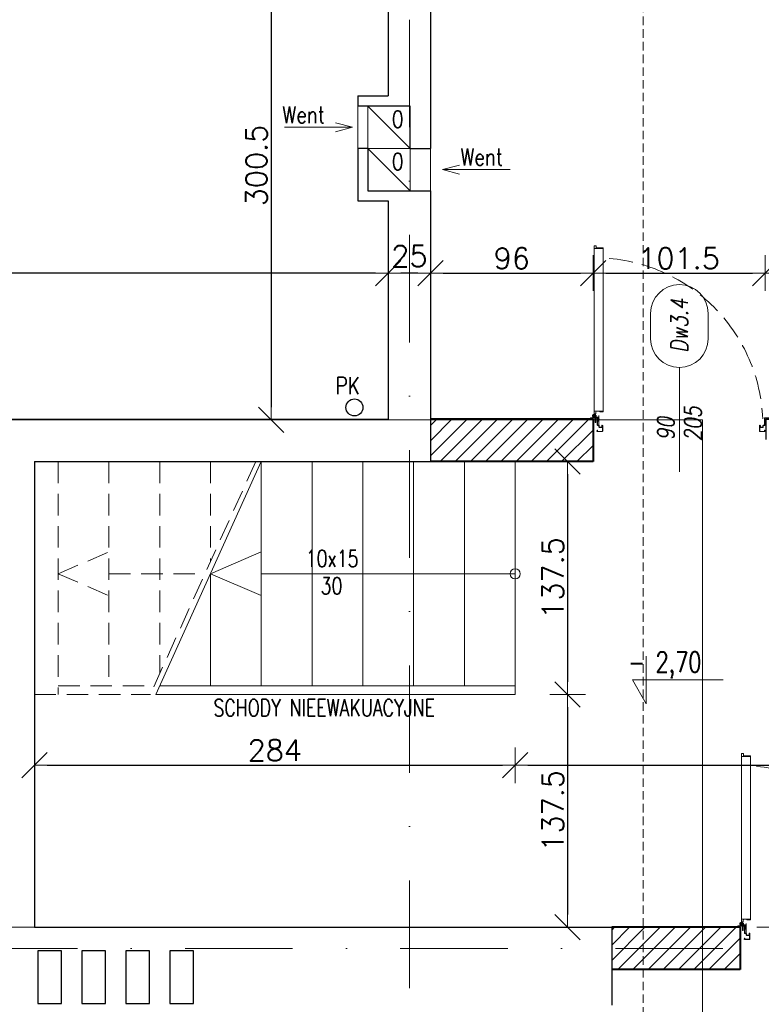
# Model space of a CAD drawing. Header units: millimetres. Extents: x 23192 to 177760, y -399809 to -79279.
# Tile 108 of 256: x 52362 to 52800, y -197460 to -196879. Entities that reach past the tile are written whole.
import ezdxf
from ezdxf.enums import TextEntityAlignment as Align

# ---------------------------------------------------------------- set-up
doc = ezdxf.new("R2010")
doc.units = ezdxf.units.MM
for name, pattern in [('CARKOVANA', [7.5, 5, -2.5]), ('CENTER', [0.6, 0.375, -0.075, 0.075, -0.075]), ('DASHDOT', [25.4, 12.7, -6.35, 0, -6.35]), ('HIDDEN', [9.525, 6.35, -3.175]), ('Hidden Line', [391.222223, 282.222223, -109])]:
    doc.linetypes.add(name, pattern=pattern)
doc.layers.get('0').update_dxf_attribs({"lineweight": 0})
for name, color, linetype, lineweight in [('!! 0_ Istn-sciany', 3, 'Continuous', 30), ('!! 0_ Istn-widok', 1, 'Continuous', 15), ('!! 0_ Opis', 8, 'Continuous', 13), ('!! 0_Istn-cienka', 4, 'Continuous', 9), ('!! 0_Istn-went', 5, 'Continuous', 13), ('!! 0_Widok', 1, 'Continuous', 15), ('!! 1_drzwi opis', 151, 'Continuous', 9), ('!! 1_drzwi-linia', 213, 'Continuous', 5), ('!! 1_hatch projektowane ściany', 4, 'Continuous', 5), ('!! 1_PROJ Sciany', 2, 'Continuous', 40), ('!! wymiary osi', 250, 'Continuous', 9), ('0-osie-liniA', 14, 'DASHDOT', 5)]:
    doc.layers.add(name, color=color, linetype=linetype, lineweight=lineweight)
doc.layers.add('!! 0_opis pionów', color=4, linetype='Continuous')
doc.layers.add('!! 0_ramki', color=66, linetype='Continuous', lineweight=9, plot=False)
doc.layers.add('!! 1_Wyburzenia', color=252, linetype='CARKOVANA', lineweight=13, true_color=0x696969)
doc.styles.add('50', font='ROMANS.shx', dxfattribs={"width": 0.8, "height": 10})
doc.styles.add('ARCHETYP', font='romans.shx', dxfattribs={"height": 15})
doc.styles.add('SIMPLEX', font='simplex.shx', dxfattribs={"width": 0.77})
doc.styles.add('TXT', font='simplex.shx')
doc.dimstyles.new('DIM50', dxfattribs={"dimscale": 5, "dimtxt": 2.5, "dimasz": 1.5, "dimexe": 0, "dimexo": 0, "dimgap": 0.5, "dimtad": 1, "dimdec": 4, "dimrnd": 0.5, "dimdsep": 46, "dimtxsty": 'TXT', "dimblk1": 'TICK1', "dimblk2": 'TICK1', "dimsah": 1, "dimcen": 0, "dimse1": 1, "dimse2": 1, "dimclrd": 1, "dimclre": 7, "dimclrt": 9, "dimadec": 0, "dimazin": 0, "dimtfac": 1, "dimtdec": 4, "dimtmove": 2, "dimatfit": 3, "dimldrblk": 'TICK1', "dimfxl": 1, "dimtolj": 1, "dimarcsym": 0})

# ---------------------------------------------------------------- blocks, each defined once
blk = doc.blocks.new('BLOK OSI')
at = {"layer": '0-osie-liniA', "ltscale": 5}
for points in [[(52592.21142, -193637.0088), (52592.21142, -199860.81919)], [(51570.03302, -197490.0883), (53810.60983, -197490.0883)]]:
    blk.add_lwpolyline(points, dxfattribs=at)
blk = doc.blocks.new('zaw-dr-90-p')
at = {"color": 2, "linetype": 'CENTER', "ltscale": 0.2}
for p, q in [((12, 0), (-12, 0)), ((0, 12), (0, -12)), ((24.5, 24), (31, 24)), ((24.5, 19), (31, 19))]:
    blk.add_line(p, q, dxfattribs=at)
at = {"ltscale": 0.2}
for p, q in [((10, 12), (6.5, 12)), ((10, 0), (10, 6.5))]:
    blk.add_line(p, q, dxfattribs=at)
blk.add_lwpolyline([(0, 6.5), (23.5, 6.5, 0.414214), (28, 11), (28, 31), (24.5, 31), (24.5, 11, -0.414214), (23.5, 10), (0, 10, 4.561698), (7.6, 6.5), (4.9, 4.2)], format="xyb", dxfattribs=at)
blk.add_lwpolyline([(-0.2, -0.2), (-2.5, -0.2), (-2.5, 0.2), (-0.2, 0.2), (-0.2, 2.5), (0.2, 2.5), (0.2, 0.2), (2.8, 0.2), (2.8, -0.2), (0.2, -0.2), (0.2, -2.8), (-0.2, -2.8)], close=True)
blk.add_lwpolyline([(10, 10), (10, 39), (6.5, 39), (6.5, 10)], dxfattribs=at)
blk.add_circle((0, 0), 6.5, dxfattribs=at)
blk = doc.blocks.new('drzwi 90- sc 12')
for p, q in [((-13616.12, 20410.26), (-13616.12, 20411.46)), ((-13616.12, 20411.46), (-13615.02, 20411.46)), ((-13614.92, 20411.36), (-13614.92, 20313.77)), ((-13620.32, 20410.16), (-13620.32, 20313.77)), ((-13614.92, 20409.86), (-13620.32, 20409.86)), ((-13616.12, 20410.26), (-13620.22, 20410.26)), ((-13616.12, 20410.26), (-13620, 20410.26)), ((-13618.17, 20410.26), (-13616.22, 20410.26)), ((-13618.17, 20410.26), (-13616.22, 20410.26)), ((-13620.32, 20313.47), (-13620.32, 20317.97)), ((-13614.92, 20312.27), (-13614.92, 20317.97)), ((-13614.92, 20313.77), (-13620.32, 20313.77)), ((-13618.22, 20313.37), (-13620.22, 20313.37)), ((-13618.22, 20313.67), (-13618.22, 20313.37)), ((-13618.22, 20313.67), (-13616.42, 20313.67)), ((-13615.92, 20313.17), (-13615.92, 20312.17)), ((-13615.92, 20312.17), (-13615.02, 20312.17)), ((-13715.57, 20308.32), (-13715.57, 20308.56)), ((-13715.57, 20307.69), (-13715.57, 20308.56)), ((-13715.57, 20307.82), (-13715.57, 20308.56)), ((-13715.57, 20307.72), (-13715.37, 20307.72)), ((-13617.77, 20311.12), (-13617.77, 20305.72)), ((-13617.77, 20311.12), (-13617.77, 20305.72)), ((-13616.17, 20309.92), (-13617.37, 20309.92)), ((-13616.17, 20309.92), (-13616.17, 20311.02)), ((-13715.77, 20301.96), (-13716.27, 20301.96)), ((-13616.77, 20301.96), (-13616.27, 20301.96))]:
    blk.add_line(p, q)
for points in [[(-13665.27, 20284.96), (-13665.27, 20325.83)], [(-13615.57, 20309.64), (-13615.32, 20309.64), (-13615.32, 20309.82), (-13616.32, 20309.82), (-13616.32, 20309.64), (-13615.92, 20309.64)]]:
    blk.add_lwpolyline(points)
at = {"lineweight": 30}
for points in [[(-13716.27, 20308.92), (-13721.27, 20308.92)], [(-13716.27, 20308.92), (-13716.27, 20296.92)], [(-13614.27, 20308.92), (-13609.27, 20308.92)], [(-13614.27, 20308.92), (-13614.27, 20296.92)]]:
    blk.add_lwpolyline(points, dxfattribs=at)
at = {"ltscale": 0.2}
for points in [[(-13715.57, 20307.51), (-13715.57, 20309.48, 0.414214), (-13715.91, 20309.82), (-13719.43, 20309.82, 0.414214), (-13719.77, 20309.48), (-13719.77, 20308.92), (-13719.59, 20308.92), (-13719.59, 20309.48, -0.414214), (-13719.43, 20309.64), (-13716.97, 20309.64)], [(-13716.97, 20309.64), (-13715.91, 20309.64, -0.414214), (-13715.75, 20309.48), (-13715.75, 20307.51)], [(-13715.75, 20307.76), (-13715.75, 20305.58, 0.414214), (-13715.41, 20305.24), (-13714.96, 20305.24, -0.414214), (-13714.8, 20305.08), (-13714.8, 20304.48, 0.414214), (-13714.46, 20304.14), (-13713.28, 20304.14, 0.414214), (-13712.94, 20304.48), (-13712.94, 20305.15, -1), (-13712.75, 20305.15), (-13712.75, 20301.96, -0.414214), (-13712.91, 20301.8), (-13715.43, 20301.8, -0.414214), (-13715.59, 20301.96), (-13715.59, 20302.52), (-13715.77, 20302.52), (-13715.77, 20301.96, 0.414214), (-13715.43, 20301.62), (-13712.91, 20301.62, 0.414214), (-13712.57, 20301.96), (-13712.57, 20305.15, 1), (-13713.12, 20305.15), (-13713.12, 20304.48, -0.414214), (-13713.28, 20304.32), (-13714.46, 20304.32, -0.414214), (-13714.62, 20304.48), (-13714.62, 20305.08, 0.414214), (-13714.96, 20305.42), (-13715.41, 20305.42, -0.414214), (-13715.57, 20305.58), (-13715.57, 20307.64)], [(-13615.92, 20309.64), (-13616.63, 20309.64, 0.414214), (-13616.79, 20309.48), (-13616.79, 20305.58, -0.414214), (-13617.13, 20305.24), (-13617.58, 20305.24, 0.414214), (-13617.74, 20305.08), (-13617.74, 20304.48, -0.414214), (-13618.08, 20304.14), (-13619.26, 20304.14, -0.414214), (-13619.6, 20304.48), (-13619.6, 20305.15, 1), (-13619.79, 20305.15), (-13619.79, 20301.96, 0.414214), (-13619.63, 20301.8), (-13617.11, 20301.8, 0.414214), (-13616.95, 20301.96), (-13616.95, 20302.52), (-13616.77, 20302.52), (-13616.77, 20301.96, -0.414214), (-13617.11, 20301.62), (-13619.63, 20301.62, -0.414214), (-13619.97, 20301.96), (-13619.97, 20305.15, -1), (-13619.42, 20305.15), (-13619.42, 20304.48, 0.414214), (-13619.26, 20304.32), (-13618.08, 20304.32, 0.414214), (-13617.92, 20304.48), (-13617.92, 20305.08, -0.414214), (-13617.58, 20305.42), (-13617.13, 20305.42, 0.414214), (-13616.97, 20305.58), (-13616.97, 20309.48, -0.414214), (-13616.63, 20309.82), (-13613.11, 20309.82, -0.414214), (-13612.77, 20309.48), (-13612.77, 20308.92), (-13612.95, 20308.92), (-13612.95, 20309.48, 0.414214), (-13613.11, 20309.64), (-13615.57, 20309.64)]]:
    blk.add_lwpolyline(points, format="xyb", dxfattribs=at)
blk.add_lwpolyline([(-13616.79, 20308.82), (-13616.97, 20308.82), (-13616.97, 20307.42), (-13616.79, 20307.42)], close=True)
for centre, radius, start, end in [((-13615.02, 20411.36), 0.1, 0, 90), ((-13620.22, 20410.16), 0.1, 90, 180), ((-13620.22, 20313.47), 0.1, 180, 270), ((-13616.42, 20313.17), 0.5, 0, 90), ((-13615.02, 20312.27), 0.1, 270, 0), ((-13616.27, 20311.02), 0.1, 0, 90)]:
    blk.add_arc(centre, radius, start, end)
at = {"linetype": 'Hidden Line', "lineweight": 9, "ltscale": 0.05}
blk.add_arc((-13615.5, 20305.14), 99.12, 94.80054, 177.69442, dxfattribs=at)
at = {"xscale": 0.09999999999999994, "yscale": 0.09999999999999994, "zscale": 0.09999999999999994, "rotation": 180.0000000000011}
blk.add_blockref('zaw-dr-90-p', (-13614.92, 20310.92), dxfattribs=at)
blk = doc.blocks.new('1_ok-opis')
blk.add_line((0, 111.61), (0, 50))
for points in [[(-17, 128.61), (-17, 143.61)], [(17, 128.61), (17, 143.61)]]:
    blk.add_lwpolyline(points)
for centre, start, end in [((0, 143.61), 0, 180), ((0, 128.61), 180, 0)]:
    blk.add_arc(centre, 17, start, end)
at = {"style": 'ARCHETYP'}
for tag, height, rotation, p in [('NR', 12, 90, (0, 136.9)), ('NR', 12, 270, (0, 136.9)), ('SZEROKOŚĆ', 10, 270, (8, 78.29)), ('SZEROKOŚĆ', 10, 90, (-8, 78.29)), ('WYSOKOŚĆ', 10, 270, (-8, 78.29)), ('WYSOKOŚĆ', 10, 90, (8, 78.29))]:
    blk.add_attdef(tag, text='', height=height, rotation=rotation, dxfattribs=at).set_placement(p, align=Align.MIDDLE)
blk = doc.blocks.new('TICK1')
at = {"color": 2}
blk.add_line((-1, -1), (1, 1), dxfattribs=at)
at = {"color": 0}
for p, q in [((0, -1.4), (0, 1.4)), ((0, 0), (-1, 0))]:
    blk.add_line(p, q, dxfattribs=at)
blk = doc.blocks.new('*D2554')
at = {"layer": '!! wymiary osi', "color": 1, "lineweight": -2, "transparency": 16777216}
blk.add_line((52378.21, -197318.89), (52647.21, -197318.89), dxfattribs=at)
at = {"layer": 'DEFPOINTS', "color": 0, "transparency": 16777216}
for p in [(52370.71, -197277.09), (52654.71, -197277.09), (52654.71, -197318.89)]:
    blk.add_point(p, dxfattribs=at)
at = {"layer": '!! wymiary osi', "color": 1, "lineweight": -2, "transparency": 16777216, "xscale": 7.5, "yscale": 7.5, "zscale": 7.5, "rotation": 180}
blk.add_blockref('TICK1', (52370.71, -197318.89), dxfattribs=at)
at = {"layer": '!! wymiary osi', "color": 1, "lineweight": -2, "transparency": 16777216, "xscale": 7.5, "yscale": 7.5, "zscale": 7.5}
blk.add_blockref('TICK1', (52654.71, -197318.89), dxfattribs=at)
at = {"layer": '!! wymiary osi', "color": 9, "transparency": 16777216, "insert": (52512.71, -197310.14), "char_height": 12.5, "attachment_point": 5, "style": 'TXT'}
blk.add_mtext('\\A1;284', dxfattribs=at)
blk = doc.blocks.new('*D2555')
at = {"layer": '!! wymiary osi', "color": 1, "lineweight": -2, "transparency": 16777216}
blk.add_line((52662.21, -197318.89), (53160.21, -197318.89), dxfattribs=at)
at = {"layer": 'DEFPOINTS', "color": 0, "transparency": 16777216}
for p in [(52654.71, -197277.09), (53167.71, -197277.09), (53167.71, -197318.89)]:
    blk.add_point(p, dxfattribs=at)
at = {"layer": '!! wymiary osi', "color": 1, "lineweight": -2, "transparency": 16777216, "xscale": 7.5, "yscale": 7.5, "zscale": 7.5, "rotation": 180}
blk.add_blockref('TICK1', (52654.71, -197318.89), dxfattribs=at)
at = {"layer": '!! wymiary osi', "color": 1, "lineweight": -2, "transparency": 16777216, "xscale": 7.5, "yscale": 7.5, "zscale": 7.5}
blk.add_blockref('TICK1', (53167.71, -197318.89), dxfattribs=at)
at = {"layer": '!! wymiary osi', "color": 9, "transparency": 16777216, "insert": (52911.21, -197310.14), "char_height": 12.5, "attachment_point": 5, "style": 'TXT'}
blk.add_mtext('\\A1;513', dxfattribs=at)
blk = doc.blocks.new('*D2556')
at = {"layer": '!! wymiary osi', "color": 1, "lineweight": -2, "transparency": 16777216}
blk.add_line((52685.67, -197147.09), (52685.67, -197269.59), dxfattribs=at)
at = {"layer": 'DEFPOINTS', "color": 0, "transparency": 16777216}
for p in [(52654.71, -197139.59), (52654.71, -197277.09), (52685.67, -197277.09)]:
    blk.add_point(p, dxfattribs=at)
at = {"layer": '!! wymiary osi', "color": 1, "lineweight": -2, "transparency": 16777216, "xscale": 7.5, "yscale": 7.5, "zscale": 7.5}
for p, rotation in [((52685.67, -197139.59), 90), ((52685.67, -197277.09), 270)]:
    blk.add_blockref('TICK1', p, dxfattribs=dict(at, rotation=rotation))
at = {"layer": '!! wymiary osi', "color": 9, "transparency": 16777216, "insert": (52676.92, -197208.34), "char_height": 12.5, "attachment_point": 5, "rotation": 90, "style": 'TXT'}
blk.add_mtext('\\A1;137.5', dxfattribs=at)
blk = doc.blocks.new('*D2557')
at = {"layer": '!! wymiary osi', "color": 1, "lineweight": -2, "transparency": 16777216}
blk.add_line((52685.67, -197284.59), (52685.67, -197407.09), dxfattribs=at)
at = {"layer": 'DEFPOINTS', "color": 0, "transparency": 16777216}
for p in [(52654.71, -197277.09), (52654.71, -197414.59), (52685.67, -197414.59)]:
    blk.add_point(p, dxfattribs=at)
at = {"layer": '!! wymiary osi', "color": 1, "lineweight": -2, "transparency": 16777216, "xscale": 7.5, "yscale": 7.5, "zscale": 7.5}
for p, rotation in [((52685.67, -197277.09), 90), ((52685.67, -197414.59), 270)]:
    blk.add_blockref('TICK1', p, dxfattribs=dict(at, rotation=rotation))
at = {"layer": '!! wymiary osi', "color": 9, "transparency": 16777216, "insert": (52676.92, -197345.84), "char_height": 12.5, "attachment_point": 5, "rotation": 90, "style": 'TXT'}
blk.add_mtext('\\A1;137.5', dxfattribs=at)
blk = doc.blocks.new('*D2558')
at = {"layer": '!! wymiary osi', "color": 1, "lineweight": -2, "transparency": 16777216}
blk.add_line((52612.21, -197028.24), (52693.21, -197028.24), dxfattribs=at)
at = {"layer": 'DEFPOINTS', "color": 0, "transparency": 16777216}
for p in [(52700.71, -197028.24), (52604.71, -197114.59), (52700.71, -197114.59)]:
    blk.add_point(p, dxfattribs=at)
at = {"layer": '!! wymiary osi', "color": 1, "lineweight": -2, "transparency": 16777216, "xscale": 7.5, "yscale": 7.5, "zscale": 7.5, "rotation": 180}
blk.add_blockref('TICK1', (52604.71, -197028.24), dxfattribs=at)
at = {"layer": '!! wymiary osi', "color": 1, "lineweight": -2, "transparency": 16777216, "xscale": 7.5, "yscale": 7.5, "zscale": 7.5}
blk.add_blockref('TICK1', (52700.71, -197028.24), dxfattribs=at)
at = {"layer": '!! wymiary osi', "color": 9, "transparency": 16777216, "insert": (52652.71, -197019.49), "char_height": 12.5, "attachment_point": 5, "style": 'TXT'}
blk.add_mtext('\\A1;96', dxfattribs=at)
blk = doc.blocks.new('*D2559')
at = {"layer": '!! wymiary osi', "color": 1, "lineweight": -2, "transparency": 16777216}
blk.add_line((52708.21, -197028.24), (52794.85, -197028.24), dxfattribs=at)
at = {"layer": 'DEFPOINTS', "color": 0, "transparency": 16777216}
for p in [(52802.35, -197028.24), (52700.71, -197114.59), (52802.35, -197114.03)]:
    blk.add_point(p, dxfattribs=at)
at = {"layer": '!! wymiary osi', "color": 1, "lineweight": -2, "transparency": 16777216, "xscale": 7.5, "yscale": 7.5, "zscale": 7.5, "rotation": 180}
blk.add_blockref('TICK1', (52700.71, -197028.24), dxfattribs=at)
at = {"layer": '!! wymiary osi', "color": 1, "lineweight": -2, "transparency": 16777216, "xscale": 7.5, "yscale": 7.5, "zscale": 7.5}
blk.add_blockref('TICK1', (52802.35, -197028.24), dxfattribs=at)
at = {"layer": '!! wymiary osi', "color": 9, "transparency": 16777216, "insert": (52751.53, -197019.49), "char_height": 12.5, "attachment_point": 5, "style": 'TXT'}
blk.add_mtext('\\A1;101.5', dxfattribs=at)
blk = doc.blocks.new('*D2560')
at = {"layer": '!! wymiary osi', "color": 1, "lineweight": -2, "transparency": 16777216}
blk.add_line((52809.85, -197028.24), (53040.21, -197028.24), dxfattribs=at)
at = {"layer": 'DEFPOINTS', "color": 0, "transparency": 16777216}
for p in [(53047.71, -197028.24), (52802.35, -197114.03), (53047.71, -197114.03)]:
    blk.add_point(p, dxfattribs=at)
at = {"layer": '!! wymiary osi', "color": 1, "lineweight": -2, "transparency": 16777216, "xscale": 7.5, "yscale": 7.5, "zscale": 7.5, "rotation": 180}
blk.add_blockref('TICK1', (52802.35, -197028.24), dxfattribs=at)
at = {"layer": '!! wymiary osi', "color": 1, "lineweight": -2, "transparency": 16777216, "xscale": 7.5, "yscale": 7.5, "zscale": 7.5}
blk.add_blockref('TICK1', (53047.71, -197028.24), dxfattribs=at)
at = {"layer": '!! wymiary osi', "color": 9, "transparency": 16777216, "insert": (52925.03, -197019.49), "char_height": 12.5, "attachment_point": 5, "style": 'TXT'}
blk.add_mtext('\\A1;245.5', dxfattribs=at)
blk = doc.blocks.new('*D2562')
at = {"layer": '!! wymiary osi', "color": 1, "lineweight": -2, "transparency": 16777216}
blk.add_line((52597.21, -197028.24), (52587.21, -197028.24), dxfattribs=at)
at = {"layer": 'DEFPOINTS', "color": 0, "transparency": 16777216}
for p in [(52579.71, -197028.24), (52579.71, -197114.59), (52604.71, -197114.59)]:
    blk.add_point(p, dxfattribs=at)
at = {"layer": '!! wymiary osi', "color": 1, "lineweight": -2, "transparency": 16777216, "xscale": 7.5, "yscale": 7.5, "zscale": 7.5, "rotation": 180}
blk.add_blockref('TICK1', (52579.71, -197028.24), dxfattribs=at)
at = {"layer": '!! wymiary osi', "color": 1, "lineweight": -2, "transparency": 16777216, "xscale": 7.5, "yscale": 7.5, "zscale": 7.5}
blk.add_blockref('TICK1', (52604.71, -197028.24), dxfattribs=at)
at = {"layer": '!! wymiary osi', "color": 9, "transparency": 16777216, "insert": (52592.21, -197018.24), "char_height": 12.5, "attachment_point": 5, "style": 'TXT'}
blk.add_mtext('\\A1;25', dxfattribs=at)
blk = doc.blocks.new('*D2563')
at = {"layer": '!! wymiary osi', "color": 1, "lineweight": -2, "transparency": 16777216}
blk.add_line((52572.21, -197028.24), (52024.21, -197028.24), dxfattribs=at)
at = {"layer": 'DEFPOINTS', "color": 0, "transparency": 16777216}
for p in [(52016.71, -197028.24), (52016.71, -197114.59), (52579.71, -197114.59)]:
    blk.add_point(p, dxfattribs=at)
at = {"layer": '!! wymiary osi', "color": 1, "lineweight": -2, "transparency": 16777216, "xscale": 7.5, "yscale": 7.5, "zscale": 7.5, "rotation": 180}
blk.add_blockref('TICK1', (52016.71, -197028.24), dxfattribs=at)
at = {"layer": '!! wymiary osi', "color": 1, "lineweight": -2, "transparency": 16777216, "xscale": 7.5, "yscale": 7.5, "zscale": 7.5}
blk.add_blockref('TICK1', (52579.71, -197028.24), dxfattribs=at)
at = {"layer": '!! wymiary osi', "color": 9, "transparency": 16777216, "insert": (52324.48, -197019.49), "char_height": 12.5, "attachment_point": 5, "style": 'TXT'}
blk.add_mtext('\\A1;563', dxfattribs=at)
blk = doc.blocks.new('*D2635')
at = {"layer": '!! wymiary osi', "color": 1, "lineweight": -2, "transparency": 16777216}
blk.add_line((52510.58, -196822.09), (52510.58, -197107.34), dxfattribs=at)
at = {"layer": 'DEFPOINTS', "color": 0, "transparency": 16777216}
for p in [(52579.71, -196814.59), (52510.58, -197114.84), (52579.71, -197114.84)]:
    blk.add_point(p, dxfattribs=at)
at = {"layer": '!! wymiary osi', "color": 1, "lineweight": -2, "transparency": 16777216, "xscale": 7.5, "yscale": 7.5, "zscale": 7.5}
for p, rotation in [((52510.58, -196814.59), 90), ((52510.58, -197114.84), 270)]:
    blk.add_blockref('TICK1', p, dxfattribs=dict(at, rotation=rotation))
at = {"layer": '!! wymiary osi', "color": 9, "transparency": 16777216, "insert": (52501.83, -196964.71), "char_height": 12.5, "attachment_point": 5, "rotation": 90, "style": 'TXT'}
blk.add_mtext('\\A1;300.5', dxfattribs=at)
blk = doc.blocks.new('oznaczenie przekroi')
at = {"layer": '!! 1_Wyburzenia'}
blk.add_lwpolyline([(88789.92, -193651.73), (88789.92, -199799.74)], dxfattribs=at)

msp = doc.modelspace()

# ---------------------------------------------------------------- hatches: boundary and pattern name
at = {"layer": '!! 1_hatch projektowane ściany'}
h = msp.add_hatch(dxfattribs=at)
h.set_pattern_fill('ANSI31', color=256, scale=2)
h.paths.add_polyline_path([(52604.71142, -197139.5883), (52700.71142, -197139.5883), (52700.71142, -197114.5883), (52604.71142, -197114.5883)])
h = msp.add_hatch(dxfattribs=at)
h.set_pattern_fill('ANSI31', color=256, scale=2)
h.set_pattern_definition([(45, (87, -300), (-4.49012806, 4.49012806), [])])
h.paths.add_polyline_path([(52711.71142, -197439.5883), (52787.71142, -197439.5883), (52787.71142, -197414.5883), (52711.71142, -197414.5883)])

# ---------------------------------------------------------------- linework, layer by layer
at = {"layer": '!! 0_ Istn-sciany'}
for points in [[(52579.71142, -196814.5883), (52579.71142, -196923.5883)], [(52604.71142, -196814.5883), (52604.71142, -196954.5883)], [(52561.71142, -196923.5883), (52579.71142, -196923.5883)], [(52561.71142, -196923.5883), (52561.71142, -196929.5883)], [(52604.71142, -196923.5883), (52604.71142, -196954.5883)], [(52592.71142, -196929.5883), (52561.71142, -196929.5883)], [(52592.71142, -196954.5883), (52592.71142, -196929.5883)], [(52561.71142, -196954.5883), (52561.71142, -196985.5883)], [(52567.71142, -196954.5883), (52561.71142, -196954.5883)], [(52567.71142, -196954.5883), (52567.71142, -196979.5883)], [(52592.71142, -196954.5883), (52604.71142, -196954.5883)], [(52567.71142, -196979.5883), (52604.71142, -196979.5883)], [(52604.71142, -196979.5883), (52604.71142, -197139.5883)], [(52604.71142, -196979.5883), (52604.71142, -196985.5883)], [(52561.71142, -196985.5883), (52579.71142, -196985.5883)], [(52579.71142, -196985.5883), (52579.71142, -197114.5883)], [(52179.71142, -197114.5883), (52579.71142, -197114.5883)], [(52370.71142, -197139.5883), (52604.71142, -197139.5883)], [(52370.71142, -197139.5883), (52370.71142, -197414.5883)], [(52370.71142, -197414.5883), (52711.71142, -197414.5883)], [(52711.71142, -197414.5883), (52711.71142, -197460.5883)]]:
    msp.add_lwpolyline(points, dxfattribs=at)
for points in [[(52372.71142, -197459.5883), (52386.71142, -197459.5883), (52386.71142, -197428.5883), (52372.71142, -197428.5883)], [(52398.71142, -197459.5883), (52412.71142, -197459.5883), (52412.71142, -197428.5883), (52398.71142, -197428.5883)], [(52424.71142, -197459.5883), (52438.71142, -197459.5883), (52438.71142, -197428.5883), (52424.71142, -197428.5883)], [(52450.71142, -197459.5883), (52464.71142, -197459.5883), (52464.71142, -197428.5883), (52450.71142, -197428.5883)]]:
    msp.add_lwpolyline(points, close=True, dxfattribs=at)
at = {"layer": '!! 0_ Istn-widok'}
for points in [[(52504.71142, -197139.5883), (52442.44727, -197277.0883)], [(52504.71142, -197139.5883), (52504.71142, -197272.0883)], [(52534.71142, -197139.5883), (52534.71142, -197272.0883)], [(52564.71142, -197139.5883), (52564.71142, -197272.0883)], [(52594.71142, -197139.5883), (52594.71142, -197272.0883)], [(52604.71142, -197139.5883), (52654.71142, -197139.5883)], [(52624.71142, -197139.5883), (52624.71142, -197272.0883)], [(52654.71142, -197139.5883), (52654.71142, -197277.0883)], [(52474.71142, -197205.8383), (52474.71142, -197272.0883)], [(52504.71142, -197205.8383), (52654.71142, -197205.8383)], [(52444.71142, -197272.0883), (52654.71142, -197272.0883)], [(52442.44727, -197277.0883), (52654.71142, -197277.0883)], [(52345.71142, -197414.5883), (52370.71142, -197414.5883)]]:
    msp.add_lwpolyline(points, dxfattribs=at)
at = {"layer": '!! 0_ Istn-widok', "linetype": 'HIDDEN', "ltscale": 3}
msp.add_lwpolyline([(52711.71142, -197414.5883), (52974.71142, -197414.5883)], dxfattribs=at)
at = {"layer": '!! 0_ Istn-widok'}
msp.add_circle((52654.71142, -197205.8383), 3, dxfattribs=at)
at = {"layer": '!! 0_ Opis'}
for points in [[(52732.18807, -197254.55446), (52732.18807, -197282.55623)], [(52732.18807, -197282.55623), (52724.10465, -197268.55535)], [(52724.10465, -197268.55535), (52777.53886, -197268.55535)]]:
    msp.add_lwpolyline(points, dxfattribs=at)
at = {"layer": '!! 0_Istn-cienka', "linetype": 'HIDDEN', "ltscale": 2}
for points in [[(52384.71142, -197139.5883), (52384.71142, -197277.0883)], [(52414.71142, -197139.5883), (52414.71142, -197272.0883)], [(52501.41817, -197139.5883), (52439.15402, -197277.0883)], [(52444.71142, -197139.5883), (52444.71142, -197264.81571)], [(52474.71142, -197139.5883), (52474.71142, -197198.56571)], [(52384.71142, -197205.8383), (52414.71142, -197192.95439)], [(52384.71142, -197205.8383), (52414.71142, -197218.72222)], [(52414.71142, -197205.8383), (52471.41817, -197205.8383)], [(52384.71142, -197272.0883), (52441.41817, -197272.0883)], [(52370.71142, -197277.0883), (52439.15402, -197277.0883)]]:
    msp.add_lwpolyline(points, dxfattribs=at)
at = {"layer": '!! 0_Istn-went'}
for points in [[(52561.71142, -196929.5883), (52561.71142, -196954.5883)], [(52567.71142, -196929.5883), (52592.71142, -196954.5883)], [(52518.49405, -196942.0883), (52558.54058, -196942.0883)], [(52558.54058, -196942.0883), (52548.54058, -196939.40881)], [(52558.54058, -196942.0883), (52548.54058, -196944.76779)], [(52567.71142, -196954.5883), (52592.71142, -196979.5883)], [(52604.71142, -196954.5883), (52604.71142, -196979.5883)], [(52611.73547, -196967.0883), (52621.73547, -196964.40881)], [(52651.782, -196967.0883), (52611.73547, -196967.0883)], [(52611.73547, -196967.0883), (52621.73547, -196969.76779)]]:
    msp.add_lwpolyline(points, dxfattribs=at)
for points in [[(52567.71142, -196954.5883), (52592.71142, -196954.5883), (52592.71142, -196929.5883), (52567.71142, -196929.5883)], [(52567.71142, -196979.5883), (52592.71142, -196979.5883), (52592.71142, -196954.5883), (52567.71142, -196954.5883)]]:
    msp.add_lwpolyline(points, close=True, dxfattribs=at)
at = {"layer": '!! 0_opis pionów'}
msp.add_circle((52559.71142, -197107.5883), 5, dxfattribs=at)
at = {"layer": '!! 0_ramki'}
msp.add_lwpolyline([(48565.42916, -197114.84055), (52765.42916, -197114.84055), (52765.42916, -200084.84055), (48565.42916, -200084.84055)], close=True, dxfattribs=at)
at = {"layer": '!! 0_Widok'}
for points in [[(52474.71142, -197205.8383), (52504.71142, -197192.95439)], [(52474.71142, -197205.8383), (52504.71142, -197218.72222)]]:
    msp.add_lwpolyline(points, dxfattribs=at)
at = {"layer": '!! 1_hatch projektowane ściany'}
for points in [[(52604.71142, -197139.5883), (52700.71142, -197139.5883), (52700.71142, -197114.5883), (52604.71142, -197114.5883)], [(52711.71142, -197439.5883), (52787.71142, -197439.5883), (52787.71142, -197414.5883), (52711.71142, -197414.5883)]]:
    msp.add_lwpolyline(points, close=True, dxfattribs=at)
at = {"layer": '!! 1_PROJ Sciany'}
for points in [[(52700.71142, -197114.5883), (52604.71142, -197114.5883)], [(52700.71142, -197114.5883), (52700.71142, -197139.5883)], [(52700.71142, -197139.5883), (52604.71142, -197139.5883)], [(52787.71142, -197414.5883), (52711.71142, -197414.5883)], [(52787.71142, -197414.5883), (52787.71142, -197439.5883)], [(52787.71142, -197439.5883), (52711.71142, -197439.5883)]]:
    msp.add_lwpolyline(points, dxfattribs=at)

# ---------------------------------------------------------------- block references
at = {"layer": '!! 1_drzwi opis'}
ref = msp.add_blockref('1_ok-opis', (52751.71146, -197195.64617), dxfattribs=dict(at, xscale=-1, rotation=359.9999963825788))
ref.add_attrib('WYSOKOŚĆ', '90 ', dxfattribs={"layer": '0', "height": 10, "rotation": 89.99999638, "style": '50', "oblique": 10, "width": 0.8}).set_placement((52743.71146, -197117.35532), align=Align.MIDDLE)
ref.add_attrib('SZEROKOŚĆ', '205', dxfattribs={"layer": '0', "height": 10, "rotation": 89.99999638, "style": '50', "oblique": 10, "width": 0.8}).set_placement((52759.71146, -197117.35532), align=Align.MIDDLE)
ref.add_attrib('NR', 'Dw3.4', dxfattribs={"layer": '0', "height": 10, "rotation": 89.99999638, "style": '50', "oblique": 10, "width": 0.8}).set_placement((52751.71147, -197059.30895), align=Align.MIDDLE)
at = {"layer": '!! 1_drzwi-linia', "xscale": -1}
for p in [(39086.4418, -217423.51264), (39173.4418, -217723.51264)]:
    msp.add_blockref('drzwi 90- sc 12', p, dxfattribs=at)
at = {"layer": '!! 1_Wyburzenia'}
msp.add_blockref('oznaczenie przekroi', (-36059.54271, 0), dxfattribs=at)
at = {"layer": '!! wymiary osi'}
msp.add_blockref('BLOK OSI', (0, 63), dxfattribs=at)

# ---------------------------------------------------------------- texts
at = {"layer": '!! 0_ Opis', "style": 'SIMPLEX', "width": 0.75}
for s, height, p in [('10x15', 10, (52530.9719, -197201.80401)), ('30', 10, (52539.75253, -197217.95508)), ('- 2,70', 12, (52721.50062, -197263.97723)), ('SCHODY NIEEWAKUACYJNE', 10, (52476.46366, -197289.95392))]:
    msp.add_text(s, height=height, dxfattribs=at).set_placement(p)
at = {"layer": '!! 0_Istn-went', "style": 'ARCHETYP', "width": 0.8}
for s, rotation, p in [('Went', 0.00000004, (52517.21072, -196939.75808)), ('0', 0.00000004, (52581.87286, -196942.41077)), ('0', 0.00000004, (52581.87286, -196967.41077)), ('Went', 359.99999996, (52622.40523, -196964.75808))]:
    msp.add_text(s, height=10, rotation=rotation, dxfattribs=at).set_placement(p)
at = {"layer": '!! 0_opis pionów', "style": 'ARCHETYP', "width": 0.8}
msp.add_text('PK', height=10, rotation=0.00000004, dxfattribs=at).set_placement((52548.63949, -197099.66556))

# ---------------------------------------------------------------- dimensions: what is measured, and where the dimension line sits
at = {"layer": '!! wymiary osi'}
for base, p1, p2, picture, middle in [((52510.582695, -197114.840548), (52579.711424, -196814.588303), (52579.711424, -197114.840548), '*D2635', (52501.832695, -196964.714426)), ((52685.66819, -197277.0883), (52654.71142, -197139.5883), (52654.71142, -197277.0883), '*D2556', (52676.91819, -197208.3383)), ((52685.66819, -197414.5883), (52654.71142, -197277.0883), (52654.71142, -197414.5883), '*D2557', (52676.91819, -197345.8383))]:
    dim = msp.add_linear_dim(base=base, p1=p1, p2=p2, angle=90, dimstyle='DIM50', dxfattribs=at)
    dim.commit()
    dim.dimension.update_dxf_attribs({"geometry": picture, "text_midpoint": middle})
dim = msp.add_linear_dim(base=(52016.71142, -197028.24124), p1=(52579.71142, -197114.5883), p2=(52016.71142, -197114.5883), dimstyle='DIM50', dxfattribs=at)
dim.commit()
dim.dimension.update_dxf_attribs({"geometry": '*D2563', "text_midpoint": (52324.47739, -197019.49124), "dimtype": 160})
for base, p1, p2, picture, middle in [((52579.71142, -197028.24124), (52604.71142, -197114.5883), (52579.71142, -197114.5883), '*D2562', (52592.21142, -197018.24124)), ((52700.71142, -197028.24124), (52604.71142, -197114.5883), (52700.71142, -197114.5883), '*D2558', (52652.71142, -197019.49124)), ((52802.35146, -197028.24124), (52700.71142, -197114.5883), (52802.35146, -197114.03023), '*D2559', (52751.53144, -197019.49124)), ((53047.71142, -197028.24124), (52802.35146, -197114.03023), (53047.71142, -197114.03023), '*D2560', (52925.03144, -197019.49124)), ((52654.71142, -197318.89297), (52370.71142, -197277.0883), (52654.71142, -197277.0883), '*D2554', (52512.71142, -197310.14297)), ((53167.71142, -197318.89297), (52654.71142, -197277.0883), (53167.71142, -197277.0883), '*D2555', (52911.21142, -197310.14297))]:
    dim = msp.add_linear_dim(base=base, p1=p1, p2=p2, dimstyle='DIM50', dxfattribs=at)
    dim.commit()
    dim.dimension.update_dxf_attribs({"geometry": picture, "text_midpoint": middle})

doc.saveas('drawing.dxf')
